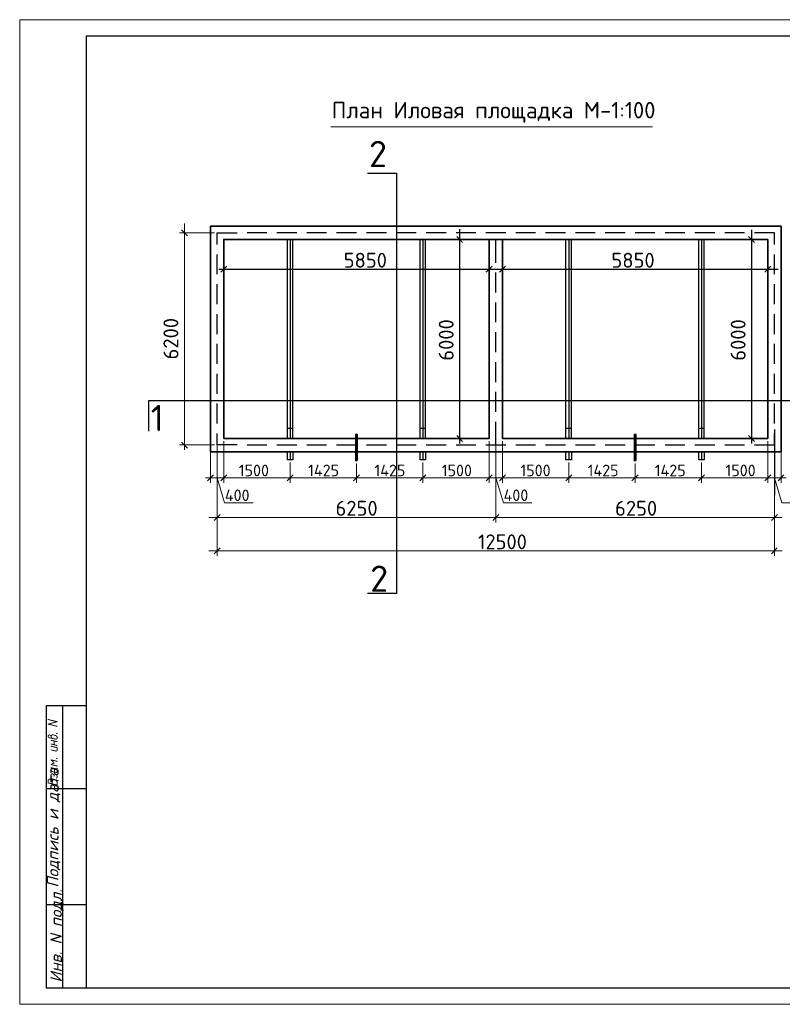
# Model space of a CAD drawing. Header units: millimetres. Extents: x -2765404 to 1548445, y -374876 to 1313256.
# Tile 70 of 77: x 15757 to 38747, y -63523 to -33826. Entities that reach past the tile are written whole.
import ezdxf

# ---------------------------------------------------------------- set-up
doc = ezdxf.new("R2010")
doc.units = ezdxf.units.MM
for name, color, linetype in [('PDF _PDF _0', 7, 'Continuous'), ('PDF _PDF _0_Ном._пера__174', 7, 'Continuous'), ('PDF _PDF _0_Ном._пера__5', 5, 'Continuous'), ('PDF _PDF _2D - Общий_Ном._пера__1_Ном._пера__1_Ном._пера__7_Ном._пера__1', 7, 'Continuous'), ('PDF _PDF _Геометрия', 7, 'Continuous'), ('PDF _PDF _размер', 7, 'Continuous'), ('PDF _Текст', 7, 'Continuous'), ('PDF _ЭМ', 7, 'Continuous')]:
    doc.layers.add(name, color=color, linetype=linetype)
doc.styles.add('PDF ISOCPEUR', font='isocpeur.ttf')
doc.styles.add('PDF ISOCPEUR Italic', font='isocpeui.ttf')

msp = doc.modelspace()

# ---------------------------------------------------------------- hatches: boundary and pattern name
at = {"layer": 'PDF _PDF _Геометрия', "transparency": 33554559}
for points in [[(22461, -40250), (22458, -40253), (22455, -40256), (22458, -40259), (22461, -40262), (22464, -40259), (22467, -40256), (22464, -40253)], [(23359, -40250), (23356, -40253), (23353, -40256), (23356, -40259), (23359, -40262), (23362, -40259), (23365, -40256), (23362, -40253)], [(24260, -40250), (24257, -40253), (24254, -40256), (24257, -40259), (24260, -40262), (24263, -40259), (24266, -40256), (24263, -40253)], [(25158, -40250), (25155, -40253), (25152, -40256), (25155, -40259), (25158, -40262), (25161, -40259), (25164, -40256), (25161, -40253)], [(26060, -40250), (26057, -40253), (26054, -40256), (26057, -40259), (26060, -40262), (26063, -40259), (26066, -40256), (26063, -40253)], [(26961, -40250), (26958, -40253), (26955, -40256), (26958, -40259), (26961, -40262), (26964, -40259), (26967, -40256), (26964, -40253)], [(27859, -40250), (27856, -40253), (27853, -40256), (27856, -40259), (27859, -40262), (27862, -40259), (27865, -40256), (27862, -40253)], [(28760, -40250), (28757, -40253), (28754, -40256), (28757, -40259), (28760, -40262), (28763, -40259), (28766, -40256), (28763, -40253)], [(29661, -40250), (29658, -40253), (29655, -40256), (29658, -40259), (29661, -40262), (29664, -40259), (29667, -40256), (29664, -40253)], [(30559, -40250), (30556, -40253), (30553, -40256), (30556, -40259), (30559, -40262), (30562, -40259), (30565, -40256), (30562, -40253)], [(31460, -40250), (31457, -40253), (31454, -40256), (31457, -40259), (31460, -40262), (31463, -40259), (31466, -40256), (31463, -40253)], [(32361, -40250), (32358, -40253), (32355, -40256), (32358, -40259), (32361, -40262), (32364, -40259), (32367, -40256), (32364, -40253)], [(33259, -40250), (33256, -40253), (33253, -40256), (33256, -40259), (33259, -40262), (33262, -40259), (33265, -40256), (33262, -40253)], [(34160, -40250), (34157, -40253), (34154, -40256), (34157, -40259), (34160, -40262), (34163, -40259), (34166, -40256), (34163, -40253)], [(35061, -40250), (35058, -40253), (35055, -40256), (35058, -40259), (35061, -40262), (35064, -40259), (35067, -40256), (35064, -40253)], [(35960, -40250), (35957, -40253), (35954, -40256), (35957, -40259), (35960, -40262), (35963, -40259), (35966, -40256), (35963, -40253)], [(36861, -40250), (36858, -40253), (36855, -40256), (36858, -40259), (36861, -40262), (36864, -40259), (36867, -40256), (36864, -40253)], [(37759, -40250), (37756, -40253), (37753, -40256), (37756, -40259), (37759, -40262), (37762, -40259), (37765, -40256), (37762, -40253)], [(21707, -40750), (21704, -40753), (21701, -40756), (21704, -40759), (21707, -40761), (21710, -40759), (21713, -40756), (21710, -40753)], [(38510, -40750), (38507, -40753), (38504, -40756), (38507, -40759), (38510, -40761), (38513, -40759), (38516, -40756), (38513, -40753)], [(30110, -41297), (30107, -41300), (30104, -41303), (30107, -41306), (30110, -41309), (30113, -41306), (30116, -41303), (30113, -41300)], [(21707, -41648), (21704, -41651), (21701, -41654), (21704, -41657), (21707, -41660), (21710, -41657), (21713, -41654), (21710, -41651)], [(38510, -41648), (38507, -41651), (38504, -41654), (38507, -41657), (38510, -41660), (38513, -41657), (38516, -41654), (38513, -41651)], [(30110, -42198), (30107, -42201), (30104, -42204), (30107, -42207), (30110, -42210), (30113, -42207), (30116, -42204), (30113, -42201)], [(21707, -42549), (21704, -42552), (21701, -42555), (21704, -42558), (21707, -42561), (21710, -42558), (21713, -42555), (21710, -42552)], [(38510, -42549), (38507, -42552), (38504, -42555), (38507, -42558), (38510, -42561), (38513, -42558), (38516, -42555), (38513, -42552)], [(30110, -43100), (30107, -43103), (30104, -43106), (30107, -43109), (30110, -43112), (30113, -43109), (30116, -43106), (30113, -43103)], [(21707, -43450), (21704, -43453), (21701, -43456), (21704, -43459), (21707, -43462), (21710, -43459), (21713, -43456), (21710, -43453)], [(38510, -43450), (38507, -43453), (38504, -43456), (38507, -43459), (38510, -43462), (38513, -43459), (38516, -43456), (38513, -43453)], [(30110, -43998), (30107, -44001), (30104, -44004), (30107, -44007), (30110, -44010), (30113, -44007), (30116, -44004), (30113, -44001)], [(21707, -44348), (21704, -44351), (21701, -44354), (21704, -44357), (21707, -44360), (21710, -44357), (21713, -44354), (21710, -44351)], [(38510, -44348), (38507, -44351), (38504, -44354), (38507, -44357), (38510, -44360), (38513, -44357), (38516, -44354), (38513, -44351)], [(30110, -44899), (30107, -44902), (30104, -44905), (30107, -44908), (30110, -44911), (30113, -44908), (30116, -44905), (30113, -44902)], [(21707, -45249), (21704, -45252), (21701, -45255), (21704, -45258), (21707, -45261), (21710, -45258), (21713, -45255), (21710, -45252)], [(38510, -45249), (38507, -45252), (38504, -45255), (38507, -45258), (38510, -45261), (38513, -45258), (38516, -45255), (38513, -45252)], [(30110, -45797), (30107, -45800), (30104, -45803), (30107, -45806), (30110, -45809), (30113, -45806), (30116, -45803), (30113, -45800)], [(21707, -46150), (21704, -46153), (21701, -46156), (21704, -46159), (21707, -46162), (21710, -46159), (21713, -46156), (21710, -46153)], [(38510, -46150), (38507, -46153), (38504, -46156), (38507, -46159), (38510, -46162), (38513, -46159), (38516, -46156), (38513, -46153)], [(22461, -46647), (22458, -46650), (22455, -46653), (22458, -46656), (22461, -46659), (22464, -46656), (22467, -46653), (22464, -46650)], [(23359, -46647), (23356, -46650), (23353, -46653), (23356, -46656), (23359, -46659), (23362, -46656), (23365, -46653), (23362, -46650)], [(24260, -46647), (24257, -46650), (24254, -46653), (24257, -46656), (24260, -46659), (24263, -46656), (24266, -46653), (24263, -46650)], [(25158, -46647), (25155, -46650), (25152, -46653), (25155, -46656), (25158, -46659), (25161, -46656), (25164, -46653), (25161, -46650)], [(26060, -46647), (26057, -46650), (26054, -46653), (26057, -46656), (26060, -46659), (26063, -46656), (26066, -46653), (26063, -46650)], [(26961, -46647), (26958, -46650), (26955, -46653), (26958, -46656), (26961, -46659), (26964, -46656), (26967, -46653), (26964, -46650)], [(27859, -46647), (27856, -46650), (27853, -46653), (27856, -46656), (27859, -46659), (27862, -46656), (27865, -46653), (27862, -46650)], [(28760, -46647), (28757, -46650), (28754, -46653), (28757, -46656), (28760, -46659), (28763, -46656), (28766, -46653), (28763, -46650)], [(29661, -46647), (29658, -46650), (29655, -46653), (29658, -46656), (29661, -46659), (29664, -46656), (29667, -46653), (29664, -46650)], [(30559, -46647), (30556, -46650), (30553, -46653), (30556, -46656), (30559, -46659), (30562, -46656), (30565, -46653), (30562, -46650)], [(31460, -46647), (31457, -46650), (31454, -46653), (31457, -46656), (31460, -46659), (31463, -46656), (31466, -46653), (31463, -46650)], [(32361, -46647), (32358, -46650), (32355, -46653), (32358, -46656), (32361, -46659), (32364, -46656), (32367, -46653), (32364, -46650)], [(33259, -46647), (33256, -46650), (33253, -46653), (33256, -46656), (33259, -46659), (33262, -46656), (33265, -46653), (33262, -46650)], [(34160, -46647), (34157, -46650), (34154, -46653), (34157, -46656), (34160, -46659), (34163, -46656), (34166, -46653), (34163, -46650)], [(35061, -46647), (35058, -46650), (35055, -46653), (35058, -46656), (35061, -46659), (35064, -46656), (35067, -46653), (35064, -46650)], [(35960, -46647), (35957, -46650), (35954, -46653), (35957, -46656), (35960, -46659), (35963, -46656), (35966, -46653), (35963, -46650)], [(36861, -46647), (36858, -46650), (36855, -46653), (36858, -46656), (36861, -46659), (36864, -46656), (36867, -46653), (36864, -46650)], [(37759, -46647), (37756, -46650), (37753, -46653), (37756, -46656), (37759, -46659), (37762, -46656), (37765, -46653), (37762, -46650)]]:
    msp.add_hatch(color=1, dxfattribs=at).paths.add_polyline_path(points)
at = {"layer": 'PDF _ЭМ', "transparency": 33554559}
for points in [[(16610, -55059), (16831, -55000), (16610, -54946), (16607, -54943), (16604, -54943), (16601, -54940), (16601, -54934), (16601, -54934), (16601, -54928), (16601, -54925), (16604, -54922), (16607, -54922), (16610, -54919), (16616, -54919), (16619, -54919), (16619, -54919), (16888, -54985), (16894, -54988), (16897, -54988), (16897, -54991), (16900, -54997), (16900, -54997), (16900, -55003), (16897, -55006), (16894, -55009), (16891, -55009), (16888, -55012), (16670, -55071), (16888, -55125), (16894, -55125), (16897, -55128), (16897, -55131), (16900, -55134), (16900, -55137), (16900, -55140), (16897, -55146), (16894, -55146), (16891, -55149), (16888, -55152), (16885, -55152), (16879, -55149), (16879, -55149), (16610, -55086), (16607, -55083), (16604, -55080), (16601, -55077), (16601, -55074), (16601, -55071), (16601, -55068), (16601, -55065), (16604, -55062), (16607, -55059), (16610, -55059)], [(16879, -55368), (16867, -55362), (16861, -55362), (16858, -55359), (16855, -55356), (16855, -55353), (16855, -55350), (16855, -55347), (16855, -55341), (16858, -55341), (16861, -55338), (16864, -55338), (16870, -55335), (16873, -55338), (16873, -55338), (16888, -55341), (16894, -55341), (16897, -55344), (16897, -55347), (16900, -55350), (16900, -55353), (16900, -55359), (16897, -55362), (16897, -55365), (16894, -55365), (16888, -55368), (16885, -55368), (16879, -55368), (16879, -55368)], [(16810, -55601), (16810, -55685), (16888, -55703), (16894, -55703), (16897, -55706), (16897, -55709), (16900, -55712), (16900, -55715), (16900, -55721), (16897, -55724), (16894, -55724), (16891, -55727), (16888, -55730), (16885, -55730), (16879, -55730), (16879, -55730), (16700, -55685), (16697, -55685), (16694, -55682), (16691, -55679), (16691, -55676), (16691, -55673), (16691, -55667), (16694, -55664), (16694, -55664), (16697, -55661), (16703, -55658), (16706, -55658), (16709, -55658), (16709, -55658), (16780, -55676), (16780, -55592), (16700, -55574), (16697, -55571), (16694, -55568), (16691, -55565), (16691, -55562), (16691, -55559), (16691, -55556), (16691, -55553), (16694, -55550), (16697, -55547), (16700, -55547), (16706, -55547), (16709, -55547), (16709, -55547), (16888, -55589), (16894, -55592), (16897, -55595), (16897, -55598), (16900, -55601), (16900, -55604), (16900, -55607), (16897, -55610), (16894, -55613), (16891, -55616), (16888, -55616), (16885, -55616), (16879, -55616), (16879, -55616)], [(16700, -55751), (16697, -55751), (16694, -55748), (16691, -55745), (16691, -55742), (16691, -55739), (16691, -55733), (16691, -55730), (16694, -55727), (16697, -55727), (16700, -55724), (16706, -55724), (16709, -55724), (16709, -55724), (16885, -55769), (16888, -55769), (16894, -55772), (16894, -55775), (16897, -55778), (16900, -55781), (16900, -55784), (16900, -55787), (16900, -55856), (16900, -55859), (16900, -55865), (16897, -55868), (16897, -55871), (16894, -55874), (16891, -55877), (16891, -55883), (16885, -55886), (16885, -55886), (16882, -55889), (16879, -55892), (16876, -55892), (16870, -55895), (16867, -55895), (16861, -55898), (16858, -55898), (16852, -55898), (16852, -55898), (16846, -55898), (16843, -55898), (16840, -55898), (16700, -55862), (16697, -55862), (16694, -55859), (16691, -55856), (16691, -55853), (16691, -55850), (16691, -55847), (16691, -55844), (16694, -55841), (16697, -55838), (16700, -55838), (16706, -55838), (16709, -55838), (16709, -55838), (16840, -55868), (16843, -55871), (16849, -55871), (16849, -55871), (16855, -55871), (16858, -55868), (16861, -55868), (16864, -55865), (16867, -55862), (16867, -55859), (16870, -55856), (16870, -55850), (16870, -55847), (16870, -55793)], [(16879, -56122), (16867, -56119), (16861, -56116), (16858, -56116), (16855, -56113), (16855, -56107), (16855, -56107), (16855, -56101), (16855, -56098), (16858, -56095), (16861, -56095), (16864, -56092), (16870, -56092), (16873, -56092), (16873, -56092), (16888, -56095), (16894, -56098), (16897, -56101), (16897, -56104), (16900, -56107), (16900, -56110), (16900, -56113), (16897, -56116), (16897, -56119), (16894, -56122), (16888, -56122), (16885, -56122), (16879, -56122), (16879, -56122)], [(16751, -56176), (16804, -56233), (16807, -56236), (16810, -56239), (16810, -56242), (16810, -56245), (16807, -56251), (16804, -56251), (16801, -56254), (16742, -56287), (16888, -56320), (16894, -56323), (16897, -56326), (16897, -56329), (16900, -56332), (16900, -56335), (16900, -56338), (16897, -56341), (16894, -56344), (16891, -56347), (16888, -56347), (16885, -56347), (16879, -56347), (16879, -56347), (16700, -56305), (16697, -56302), (16694, -56299), (16691, -56296), (16691, -56293), (16691, -56290), (16691, -56287), (16691, -56284), (16694, -56281), (16697, -56278), (16771, -56239), (16694, -56161), (16691, -56155), (16691, -56152), (16691, -56152), (16691, -56146), (16691, -56143), (16694, -56140), (16697, -56140), (16700, -56137), (16706, -56137), (16709, -56137), (16709, -56137), (16888, -56182), (16894, -56182), (16897, -56185), (16897, -56188), (16900, -56191), (16900, -56194), (16900, -56197), (16897, -56200), (16894, -56203), (16891, -56206), (16888, -56209), (16885, -56209), (16879, -56206), (16879, -56206)], [(16882, -56706), (16879, -56709), (16876, -56712), (16870, -56712), (16870, -56712), (16864, -56712), (16861, -56712), (16858, -56709), (16855, -56706), (16855, -56703), (16855, -56700), (16855, -56697), (16858, -56694), (16858, -56688), (16861, -56685), (16864, -56679), (16864, -56676), (16867, -56673), (16867, -56667), (16870, -56664), (16870, -56661), (16870, -56658), (16870, -56658), (16870, -56643), (16870, -56640), (16870, -56637), (16867, -56631), (16867, -56628), (16864, -56625), (16864, -56622), (16861, -56619), (16858, -56616), (16855, -56613), (16849, -56613), (16846, -56610), (16843, -56610), (16840, -56607), (16834, -56607), (16831, -56607), (16828, -56607), (16825, -56607), (16822, -56607), (16816, -56610), (16816, -56613), (16813, -56616), (16810, -56619), (16810, -56622), (16810, -56625), (16810, -56628), (16810, -56640), (16810, -56643), (16807, -56649), (16804, -56649), (16801, -56652), (16798, -56652), (16795, -56655), (16789, -56652), (16786, -56652), (16783, -56649), (16780, -56646), (16780, -56643), (16780, -56640), (16780, -56622), (16780, -56619), (16780, -56613), (16777, -56610), (16777, -56607), (16774, -56604), (16771, -56601), (16771, -56598), (16768, -56595), (16766, -56592), (16760, -56592), (16757, -56589), (16751, -56586), (16751, -56586), (16745, -56586), (16742, -56586), (16739, -56586), (16736, -56586), (16733, -56586), (16727, -56589), (16727, -56589), (16724, -56592), (16721, -56595), (16721, -56601), (16721, -56604), (16721, -56607), (16721, -56622), (16721, -56625), (16721, -56628), (16721, -56631), (16724, -56637), (16724, -56640), (16727, -56646), (16727, -56646), (16730, -56652), (16733, -56658), (16733, -56661), (16736, -56664), (16736, -56664), (16733, -56667), (16733, -56670), (16730, -56673), (16727, -56676), (16721, -56676), (16721, -56676), (16715, -56676), (16712, -56676), (16709, -56673), (16706, -56670), (16703, -56667), (16703, -56661), (16700, -56658), (16697, -56655), (16697, -56652), (16694, -56646), (16694, -56643), (16694, -56640), (16691, -56634), (16691, -56631), (16691, -56628), (16691, -56622), (16691, -56619), (16691, -56613), (16691, -56613), (16691, -56601), (16691, -56595), (16691, -56592), (16691, -56589), (16694, -56583), (16694, -56580), (16697, -56577), (16700, -56574), (16703, -56571), (16703, -56571), (16706, -56568), (16712, -56565), (16715, -56562), (16718, -56562), (16724, -56559), (16727, -56559), (16733, -56559), (16736, -56556), (16739, -56556), (16742, -56559), (16748, -56559), (16751, -56559), (16754, -56559), (16760, -56562), (16766, -56565), (16768, -56565), (16771, -56568), (16777, -56571), (16780, -56571), (16783, -56574), (16786, -56577), (16789, -56580), (16792, -56583), (16792, -56586), (16795, -56589), (16795, -56592), (16798, -56589), (16801, -56586), (16804, -56583), (16810, -56583), (16813, -56580), (16816, -56580), (16822, -56580), (16825, -56580), (16831, -56580), (16834, -56580), (16840, -56580), (16846, -56583), (16849, -56583), (16855, -56586), (16858, -56586), (16864, -56589), (16867, -56589), (16870, -56592), (16873, -56595), (16876, -56598), (16879, -56598), (16882, -56601), (16885, -56604), (16888, -56607), (16891, -56610), (16891, -56613), (16894, -56616), (16894, -56622), (16897, -56625), (16897, -56628), (16897, -56634), (16900, -56637), (16900, -56643), (16900, -56646), (16900, -56652), (16900, -56652), (16900, -56664), (16900, -56667), (16900, -56673), (16897, -56676), (16897, -56679), (16897, -56682), (16894, -56685), (16894, -56691), (16891, -56694), (16888, -56697), (16885, -56703), (16882, -56706), (16882, -56706)]]:
    msp.add_hatch(color=256, dxfattribs=at).paths.add_polyline_path(points)
h = msp.add_hatch(color=256, dxfattribs=at)
h.paths.add_polyline_path([(16700, -55479), (16700, -55476), (16697, -55470), (16694, -55467), (16694, -55464), (16691, -55458), (16691, -55455), (16691, -55452), (16691, -55449), (16691, -55443), (16691, -55443), (16691, -55440), (16688, -55437), (16688, -55434), (16685, -55431), (16682, -55428), (16676, -55425), (16676, -55422), (16670, -55419), (16667, -55419), (16664, -55416), (16658, -55413), (16655, -55413), (16652, -55413), (16649, -55413), (16646, -55413), (16640, -55413), (16637, -55416), (16634, -55416), (16634, -55419), (16631, -55422), (16631, -55428), (16631, -55431), (16631, -55434), (16631, -55440), (16631, -55443), (16631, -55446), (16634, -55449), (16634, -55455), (16637, -55458), (16640, -55458), (16643, -55461), (16646, -55464), (16649, -55467), (16652, -55467), (16658, -55470), (16661, -55470)], flags=0)
h.paths.add_polyline_path([(16661, -55497), (16655, -55497), (16649, -55494), (16646, -55494), (16640, -55491), (16637, -55491), (16634, -55488), (16628, -55485), (16625, -55485), (16622, -55482), (16619, -55479), (16616, -55476), (16613, -55473), (16613, -55470), (16610, -55467), (16607, -55464), (16607, -55461), (16604, -55458), (16604, -55455), (16601, -55449), (16601, -55446), (16601, -55440), (16601, -55437), (16601, -55431), (16601, -55428), (16601, -55428), (16601, -55422), (16601, -55419), (16601, -55416), (16604, -55410), (16604, -55407), (16607, -55404), (16610, -55401), (16613, -55398), (16613, -55398), (16616, -55395), (16622, -55392), (16625, -55389), (16628, -55389), (16634, -55386), (16637, -55386), (16640, -55386), (16646, -55383), (16649, -55383), (16652, -55383), (16658, -55386), (16661, -55386), (16664, -55386), (16670, -55389), (16673, -55389), (16676, -55392), (16682, -55392), (16685, -55395), (16688, -55398), (16691, -55401), (16694, -55404), (16697, -55407), (16697, -55410), (16700, -55407), (16700, -55404), (16703, -55398), (16706, -55395), (16709, -55395), (16712, -55392), (16715, -55389), (16721, -55386), (16724, -55386), (16727, -55383), (16733, -55383), (16736, -55383), (16742, -55383), (16745, -55380), (16748, -55380), (16754, -55383), (16757, -55383), (16763, -55383), (16766, -55383), (16825, -55398), (16831, -55398), (16834, -55401), (16840, -55401), (16843, -55404), (16849, -55404), (16852, -55407), (16858, -55410), (16861, -55410), (16864, -55413), (16867, -55416), (16870, -55419), (16873, -55419), (16876, -55422), (16879, -55425), (16882, -55428), (16882, -55428), (16885, -55431), (16888, -55434), (16888, -55437), (16891, -55440), (16891, -55443), (16894, -55449), (16894, -55452), (16897, -55455), (16897, -55458), (16897, -55464), (16897, -55467), (16900, -55473), (16900, -55476), (16900, -55482), (16900, -55485), (16900, -55491), (16900, -55494), (16897, -55497), (16897, -55503), (16897, -55506), (16894, -55509), (16891, -55512), (16888, -55515), (16888, -55521), (16885, -55524), (16882, -55524), (16879, -55527), (16876, -55529), (16873, -55532), (16867, -55532), (16864, -55535), (16861, -55535), (16855, -55538), (16852, -55538), (16846, -55538), (16843, -55538), (16840, -55538), (16837, -55538), (16831, -55538), (16828, -55538), (16825, -55538)], flags=0)
h.paths.add_polyline_path([(16825, -55425), (16766, -55410), (16760, -55410), (16757, -55410), (16751, -55410), (16748, -55410), (16745, -55410), (16739, -55410), (16736, -55410), (16733, -55413), (16730, -55413), (16727, -55416), (16727, -55419), (16724, -55422), (16724, -55425), (16721, -55431), (16721, -55434), (16721, -55440), (16721, -55443), (16721, -55446), (16721, -55452), (16721, -55455), (16721, -55458), (16724, -55461), (16724, -55467), (16727, -55470), (16727, -55473), (16730, -55476), (16733, -55479), (16736, -55482), (16739, -55482), (16742, -55485), (16745, -55488), (16748, -55488), (16754, -55491), (16757, -55494), (16763, -55494), (16766, -55494), (16825, -55509), (16828, -55512), (16834, -55512), (16837, -55512), (16840, -55512), (16846, -55512), (16849, -55512), (16852, -55509), (16855, -55509), (16858, -55506), (16861, -55506), (16864, -55503), (16867, -55500), (16867, -55494), (16867, -55491), (16870, -55488), (16870, -55482), (16870, -55479), (16870, -55473), (16870, -55470), (16867, -55467), (16867, -55461), (16867, -55458), (16864, -55455), (16864, -55452), (16861, -55449), (16858, -55446), (16858, -55443), (16855, -55440), (16852, -55437), (16849, -55434), (16846, -55434), (16840, -55431), (16837, -55431), (16834, -55428), (16828, -55428), (16825, -55425)], flags=0)
h = msp.add_hatch(color=256, dxfattribs=at)
h.paths.add_polyline_path([(16870, -56493), (16870, -56467), (16870, -56464), (16867, -56458), (16867, -56455), (16864, -56452), (16864, -56449), (16861, -56446), (16858, -56440), (16855, -56437), (16849, -56437), (16846, -56434), (16843, -56431), (16840, -56431), (16721, -56401), (16721, -56458), (16721, -56464), (16721, -56467), (16721, -56470), (16724, -56472), (16724, -56475), (16727, -56478), (16730, -56481), (16733, -56484), (16736, -56487), (16739, -56490), (16742, -56490), (16748, -56493), (16751, -56493), (16840, -56514), (16843, -56514), (16849, -56517), (16849, -56517), (16855, -56514), (16858, -56514), (16861, -56514), (16864, -56511), (16867, -56508), (16867, -56505), (16870, -56502), (16870, -56496), (16870, -56493)], flags=0)
h.paths.add_polyline_path([(16900, -56502), (16900, -56505), (16900, -56508), (16897, -56514), (16897, -56517), (16894, -56520), (16891, -56523), (16891, -56526), (16888, -56529), (16885, -56532), (16882, -56535), (16879, -56535), (16876, -56538), (16870, -56541), (16867, -56541), (16864, -56544), (16858, -56544), (16855, -56544), (16852, -56544), (16846, -56544), (16843, -56544), (16840, -56541), (16751, -56520), (16745, -56520), (16739, -56517), (16736, -56517), (16730, -56514), (16727, -56514), (16724, -56511), (16718, -56508), (16715, -56505), (16712, -56505), (16709, -56502), (16706, -56499), (16703, -56496), (16703, -56496), (16703, -56493), (16700, -56490), (16697, -56487), (16697, -56484), (16694, -56481), (16694, -56475), (16691, -56472), (16691, -56470), (16691, -56464), (16691, -56461), (16691, -56455), (16691, -56452), (16691, -56380), (16691, -56377), (16694, -56374), (16694, -56371), (16697, -56371), (16703, -56371), (16706, -56371), (16855, -56407), (16858, -56407), (16858, -56407), (16864, -56407), (16867, -56404), (16867, -56404), (16870, -56398), (16870, -56398), (16870, -56392), (16870, -56389), (16873, -56386), (16876, -56386), (16882, -56386), (16885, -56386), (16888, -56389), (16894, -56389), (16894, -56392), (16897, -56395), (16900, -56398), (16900, -56401), (16900, -56404), (16900, -56410), (16900, -56413), (16897, -56416), (16897, -56422), (16894, -56425), (16891, -56428), (16888, -56428), (16885, -56431), (16882, -56431), (16885, -56434), (16888, -56437), (16891, -56440), (16891, -56443), (16894, -56446), (16897, -56449), (16897, -56452), (16897, -56458), (16900, -56461), (16900, -56467), (16900, -56470), (16900, -56472)], flags=0)
h = msp.add_hatch(color=256, dxfattribs=at)
h.paths.add_polyline_path([(16736, -56763), (16739, -56757), (16742, -56754), (16745, -56751), (16748, -56751), (16751, -56748), (16754, -56745), (16757, -56742), (16763, -56742), (16766, -56739), (16768, -56739), (16774, -56736), (16777, -56736), (16783, -56736), (16786, -56736), (16792, -56736), (16795, -56736), (16801, -56736), (16804, -56736), (16810, -56736), (16810, -56736), (16813, -56739), (16819, -56739), (16825, -56742), (16828, -56742), (16834, -56745), (16837, -56748), (16840, -56748), (16846, -56751), (16849, -56754), (16852, -56754), (16855, -56757), (16858, -56760), (16864, -56763), (16867, -56766), (16870, -56766), (16873, -56769), (16873, -56772), (16876, -56775), (16879, -56778), (16882, -56781), (16885, -56787), (16885, -56790), (16888, -56793), (16888, -56793), (16891, -56799), (16891, -56802), (16894, -56805), (16894, -56808), (16897, -56814), (16897, -56817), (16897, -56820), (16897, -56826), (16900, -56829), (16900, -56835), (16900, -56838), (16900, -56844), (16900, -56844), (16900, -56913), (16900, -56916), (16897, -56922), (16894, -56922), (16891, -56925), (16888, -56925), (16885, -56925), (16885, -56925), (16616, -56859), (16610, -56856), (16607, -56856), (16604, -56853), (16601, -56850), (16601, -56847), (16601, -56841), (16601, -56841), (16601, -56769), (16601, -56766), (16601, -56763), (16601, -56757), (16601, -56754), (16604, -56751), (16604, -56748), (16607, -56745), (16610, -56742), (16613, -56739), (16616, -56736), (16619, -56733), (16622, -56730), (16625, -56727), (16628, -56724), (16631, -56724), (16637, -56721), (16640, -56721), (16643, -56718), (16649, -56718), (16652, -56718), (16658, -56718), (16661, -56718), (16664, -56718), (16670, -56718), (16673, -56718), (16676, -56718), (16679, -56721), (16685, -56721), (16691, -56724), (16694, -56724), (16700, -56727), (16703, -56730), (16706, -56730), (16712, -56733), (16715, -56736), (16718, -56739), (16721, -56739), (16724, -56742), (16727, -56745), (16727, -56748), (16730, -56751), (16733, -56754), (16733, -56757), (16736, -56763)], flags=0)
h.paths.add_polyline_path([(16631, -56835), (16721, -56856), (16721, -56799), (16721, -56796), (16721, -56793), (16718, -56787), (16718, -56784), (16715, -56781), (16715, -56778), (16712, -56772), (16709, -56769), (16706, -56766), (16703, -56763), (16700, -56760), (16697, -56757), (16697, -56757), (16694, -56754), (16688, -56751), (16685, -56751), (16682, -56748), (16676, -56748), (16673, -56745), (16670, -56745), (16664, -56745), (16661, -56745), (16658, -56745), (16652, -56745), (16649, -56748), (16646, -56748), (16643, -56751), (16640, -56751), (16637, -56754), (16634, -56757), (16634, -56760), (16631, -56763), (16631, -56766), (16631, -56772), (16631, -56775), (16631, -56778)], flags=0)
h.paths.add_polyline_path([(16751, -56862), (16870, -56892), (16870, -56835), (16870, -56832), (16870, -56829), (16867, -56823), (16867, -56820), (16867, -56817), (16864, -56814), (16864, -56808), (16861, -56805), (16861, -56802), (16858, -56799), (16855, -56796), (16852, -56793), (16849, -56790), (16846, -56787), (16843, -56781), (16840, -56781), (16837, -56778), (16834, -56775), (16831, -56775), (16828, -56772), (16822, -56769), (16819, -56769), (16813, -56766), (16810, -56766), (16807, -56766), (16801, -56763), (16798, -56763), (16792, -56763), (16792, -56763), (16786, -56763), (16783, -56763), (16777, -56763), (16774, -56766), (16771, -56766), (16768, -56769), (16766, -56769), (16763, -56772), (16760, -56775), (16757, -56778), (16757, -56781), (16754, -56784), (16754, -56787), (16751, -56790), (16751, -56796), (16751, -56799), (16751, -56805), (16751, -56808)], flags=0)

# ---------------------------------------------------------------- linework, layer by layer
at = {"layer": 'PDF _PDF _0', "color": 5, "lineweight": 18}
msp.add_lwpolyline([(25132, -37058), (34837, -37058)], dxfattribs=at)
at = {"layer": 'PDF _PDF _0', "color": 1, "lineweight": 25}
for points in [[(26245, -38453), (27113, -38453), (27113, -51137), (26245, -51137)], [(19653, -46234), (19653, -45312), (40980, -45312), (40980, -46234)]]:
    msp.add_lwpolyline(points, dxfattribs=at)
at = {"layer": 'PDF _PDF _0', "lineweight": 35}
for points in [[(21509, -40055), (21509, -46857), (38711, -46857), (38711, -40055)], [(30308, -46455), (30308, -40453), (38310, -40453), (38310, -46455)]]:
    msp.add_lwpolyline(points, close=True, dxfattribs=at)
at = {"layer": 'PDF _PDF _0', "lineweight": 18}
for points in [[(20815, -40345), (20632, -40166)], [(20632, -46566), (20815, -46746)], [(21803, -48746), (21620, -48928)], [(30020, -48928), (30200, -48746), (30020, -48928)], [(38417, -48928), (38600, -48746), (38417, -48928)], [(21803, -49757), (21620, -49937)], [(38420, -49937), (38597, -49757)]]:
    msp.add_lwpolyline(points, dxfattribs=at)
at = {"layer": 'PDF _PDF _0', "lineweight": 25}
for points in [[(29107, -40543), (28930, -40366)], [(37911, -40543), (37729, -40366)], [(22000, -41264), (21821, -41444)], [(29820, -41444), (29999, -41264)], [(30400, -41264), (30218, -41444)], [(38220, -41444), (38399, -41264)], [(38510, -46186), (38510, -48168)], [(28930, -46366), (29107, -46545)], [(37729, -46366), (37911, -46545)]]:
    msp.add_lwpolyline(points, dxfattribs=at)
at = {"layer": 'PDF _PDF _0', "lineweight": 35}
for points in [[(31912, -40453), (21910, -40453), (21910, -46455), (29912, -46455), (29912, -40453)], [(30308, -46455), (31912, -46455)]]:
    msp.add_lwpolyline(points, dxfattribs=at)
at = {"layer": 'PDF _PDF _0', "color": 5, "lineweight": 0}
for points in [[(21599, -47557), (21419, -47734)], [(22000, -47557), (21821, -47734), (22000, -47557)], [(23817, -47734), (24000, -47557), (23817, -47734)], [(25820, -47734), (25997, -47557), (25820, -47734)], [(27820, -47734), (27999, -47557), (27820, -47734)], [(29820, -47734), (29999, -47557), (29820, -47734)], [(30400, -47557), (30218, -47734), (30400, -47557)], [(32221, -47734), (32397, -47557), (32221, -47734)], [(34214, -47734), (34397, -47557), (34214, -47734)], [(36220, -47734), (36403, -47557), (36220, -47734)], [(38220, -47734), (38399, -47557), (38220, -47734)], [(38798, -47557), (38621, -47734), (38798, -47557)]]:
    msp.add_lwpolyline(points, dxfattribs=at)
at = {"layer": 'PDF _PDF _0_Ном._пера__174', "lineweight": 25}
for points in [[(29020, -40139), (29020, -46605)], [(37819, -40166), (37819, -46605)], [(28978, -40453), (28871, -40453)], [(37777, -40453), (37669, -40453)], [(29912, -41070), (29912, -41504)], [(30308, -41070), (30308, -41504)], [(38310, -41070), (38310, -41504)], [(21761, -41354), (30451, -41354)], [(30158, -41354), (38618, -41354)], [(28978, -46455), (28871, -46455)], [(37777, -46455), (37669, -46455)]]:
    msp.add_lwpolyline(points, dxfattribs=at)
at = {"layer": 'PDF _PDF _0_Ном._пера__5', "lineweight": 0}
for points in [[(21509, -46536), (21509, -47797)], [(21910, -47797), (21910, -46536), (21910, -47797)], [(29912, -47797), (29912, -46536), (29912, -47797)], [(30308, -47797), (30308, -46536), (30308, -47797)], [(38310, -47797), (38310, -46536), (38310, -47797)], [(38711, -47797), (38711, -46536), (38711, -47797)], [(23907, -47797), (23907, -47183), (23907, -47797)], [(25907, -47797), (25907, -47213), (25907, -47797)], [(27910, -47797), (27910, -47183), (27910, -47797)], [(32307, -47797), (32307, -47183), (32307, -47797)], [(34310, -47797), (34310, -47213), (34310, -47797)], [(36310, -47797), (36310, -47183), (36310, -47797)], [(22060, -47647), (21360, -47647)], [(21707, -47647), (21934, -48395), (22796, -48395)], [(21761, -47647), (24563, -47647)], [(24257, -47647), (27059, -47647)], [(24760, -47647), (27559, -47647)], [(27260, -47647), (30062, -47647)], [(29757, -47647), (30457, -47647)], [(30110, -47647), (30338, -48395), (31194, -48395)], [(30158, -47647), (32960, -47647)], [(32661, -47647), (38510, -47647), (38735, -48395), (39597, -48395)], [(38160, -47647), (38860, -47647)]]:
    msp.add_lwpolyline(points, dxfattribs=at)
at = {"layer": 'PDF _PDF _2D - Общий_Ном._пера__1_Ном._пера__1_Ном._пера__7_Ном._пера__1', "lineweight": 18}
for points in [[(20722, -46803), (20722, -39971)], [(21632, -40256), (20572, -40256)], [(21707, -46446), (21707, -49997)], [(21707, -46536), (21707, -48988)], [(30110, -48988), (30110, -46536), (30110, -48988)], [(38510, -46446), (38510, -49997)], [(38510, -48988), (38510, -46536), (38510, -48988)], [(38510, -46536), (38510, -48988)], [(21632, -46653), (20572, -46653)], [(21461, -48838), (32164, -48838)], [(29865, -48838), (38741, -48838)], [(21461, -49847), (38741, -49847)]]:
    msp.add_lwpolyline(points, dxfattribs=at)
at = {"layer": 'PDF _PDF _Геометрия', "color": 1, "lineweight": 25}
for points in [[(21707, -40606), (21707, -40256), (22309, -40256)], [(23210, -40256), (22611, -40256)], [(24111, -40256), (23509, -40256)], [(25009, -40256), (24410, -40256)], [(25910, -40256), (25311, -40256)], [(26811, -40256), (26209, -40256)], [(27709, -40256), (27110, -40256)], [(28610, -40256), (28008, -40256)], [(29511, -40256), (28910, -40256)], [(30409, -40256), (29811, -40256)], [(31310, -40256), (30709, -40256)], [(32209, -40256), (31610, -40256)], [(33110, -40256), (32511, -40256)], [(34011, -40256), (33409, -40256)], [(34909, -40256), (34310, -40256)], [(35810, -40256), (35211, -40256)], [(36711, -40256), (36109, -40256)], [(37609, -40256), (37010, -40256)], [(38510, -40606), (38510, -40256), (37911, -40256)], [(30110, -41154), (30110, -40453)], [(21707, -41504), (21707, -40905)], [(38510, -41504), (38510, -40905)], [(30110, -42055), (30110, -41453)], [(21707, -42405), (21707, -41806)], [(38510, -42405), (38510, -41806)], [(30110, -42953), (30110, -42354)], [(21707, -43306), (21707, -42704)], [(38510, -43306), (38510, -42704)], [(30110, -43854), (30110, -43255)], [(21707, -44204), (21707, -43605)], [(38510, -44204), (38510, -43605)], [(30110, -44755), (30110, -44153)], [(21707, -45105), (21707, -44504)], [(38510, -45105), (38510, -44504)], [(30110, -45653), (30110, -45054)], [(21707, -46006), (21707, -45405)], [(38510, -46006), (38510, -45405)], [(30110, -46653), (30110, -45955)], [(22309, -46653), (21707, -46653), (21707, -46306)], [(37911, -46653), (38510, -46653), (38510, -46306)], [(22611, -46653), (23210, -46653)], [(23509, -46653), (24111, -46653)], [(24410, -46653), (25009, -46653)], [(25311, -46653), (25910, -46653)], [(26209, -46653), (26811, -46653)], [(27110, -46653), (27709, -46653)], [(28008, -46653), (28610, -46653)], [(28910, -46653), (29511, -46653)], [(29811, -46653), (30409, -46653)], [(30709, -46653), (31310, -46653)], [(31610, -46653), (32209, -46653)], [(32511, -46653), (33110, -46653)], [(33409, -46653), (34011, -46653)], [(34310, -46653), (34909, -46653)], [(35211, -46653), (35810, -46653)], [(36109, -46653), (36711, -46653)], [(37010, -46653), (37609, -46653)]]:
    msp.add_lwpolyline(points, dxfattribs=at)
at = {"layer": 'PDF _PDF _размер', "color": 5, "lineweight": 30}
for points in [[(23832, -46455), (23832, -40453)], [(23907, -40453), (23907, -46455)], [(23988, -46455), (23988, -40453)], [(27829, -46455), (27829, -40453)], [(27910, -40453), (27910, -46455)], [(27990, -46455), (27990, -40453)], [(32226, -46455), (32226, -40453)], [(32307, -40453), (32307, -46455)], [(32388, -46455), (32388, -40453)], [(36232, -46455), (36232, -40453)], [(36310, -40453), (36310, -46455)], [(36391, -46455), (36391, -40453)], [(23988, -46153), (23832, -46153)], [(27990, -46153), (27829, -46153)], [(32388, -46153), (32226, -46153)], [(36391, -46153), (36232, -46153)], [(25907, -46339), (25907, -47135)], [(34310, -46339), (34310, -47135)], [(23988, -46857), (23988, -47102), (23832, -47102), (23832, -46857)], [(23907, -46857), (23907, -47102)], [(27990, -46857), (27990, -47102), (27829, -47102), (27829, -46857)], [(27910, -46857), (27910, -47102)], [(32388, -46857), (32388, -47102), (32226, -47102), (32226, -46857)], [(32307, -46857), (32307, -47102)], [(36391, -46857), (36391, -47102), (36232, -47102), (36232, -46857)], [(36310, -46857), (36310, -47102)]]:
    msp.add_lwpolyline(points, dxfattribs=at)
for points in [[(25940, -46339), (25877, -46339), (25877, -47102), (25940, -47102)], [(34340, -46339), (34277, -46339), (34277, -47102), (34340, -47102)]]:
    msp.add_lwpolyline(points, close=True, dxfattribs=at)
for centre in [(25905, -47101), (34306, -47101)]:
    msp.add_arc(centre, 31.4, 180.0011, 359.9989, dxfattribs=at)
at = {"layer": 'PDF _ЭМ', "lineweight": 20}
msp.add_lwpolyline([(15757, -63523), (57755, -63523), (57755, -33826), (15757, -33826)], close=True, dxfattribs=at)
msp.add_lwpolyline([(57755, -33826), (57755, -63523), (15757, -63523), (15757, -33826)], dxfattribs=at)
at = {"layer": 'PDF _ЭМ', "lineweight": 30}
for points in [[(17756, -54524), (16556, -54524), (16556, -63023), (17756, -63023), (57255, -63023), (57255, -34325), (17756, -34325), (17756, -63023)], [(17056, -63023), (17056, -54524)], [(17756, -57023), (16556, -57023)], [(17756, -60523), (16556, -60523)]]:
    msp.add_lwpolyline(points, dxfattribs=at)

# ---------------------------------------------------------------- texts
at = {"layer": 'PDF _Текст', "color": 5, "attachment_point": 7, "style": 'PDF ISOCPEUR'}
for s, insert, char_height, width in [('План Иловая площадка М-1:100', (25164, -36935), 494.75, 9652.63), ('400', (21943, -48344), 350, 738.5), ('400', (30346, -48344), 350, 738.5)]:
    msp.add_mtext(s, dxfattribs=dict(at, insert=insert, char_height=char_height, width=width))
at = {"layer": 'PDF _Текст', "color": 1, "char_height": 792, "width": 482.88, "attachment_point": 7, "style": 'PDF ISOCPEUR'}
for insert in [(26287, -38271), (26323, -51081)]:
    msp.add_mtext('2', dxfattribs=dict(at, insert=insert))
at = {"layer": 'PDF _Текст', "char_height": 450, "attachment_point": 7, "style": 'PDF ISOCPEUR'}
for s, insert, width in [('5850', (25524, -41306), 1219.51), ('5850', (33595, -41306), 1219.51), ('6250', (25278, -48787), 1219.51), ('6250', (33705, -48787), 1219.51), ('12500', (29571, -49799), 1444.51)]:
    msp.add_mtext(s, dxfattribs=dict(at, insert=insert, width=width))
at = {"layer": 'PDF _Текст', "char_height": 450, "width": 1219.51, "attachment_point": 7, "rotation": 90, "style": 'PDF ISOCPEUR'}
for s, insert in [('6200', (20540, -44072)), ('6000', (28839, -44111)), ('6000', (37640, -44111))]:
    msp.add_mtext(s, dxfattribs=dict(at, insert=insert))
at = {"layer": 'PDF _Текст', "color": 1, "insert": (19707, -46234), "char_height": 792, "attachment_point": 7, "style": 'PDF ISOCPEUR'}
msp.add_mtext('1', dxfattribs=at)
at = {"layer": 'PDF _Текст', "color": 5, "char_height": 350, "attachment_point": 7, "style": 'PDF ISOCPEUR'}
for s, insert in [('1500', (22362, -47596)), ('1425', (24452, -47596)), ('1425', (26452, -47596)), ('1500', (28481, -47596)), ('1500', (30852, -47596)), ('1425', (32879, -47596)), ('1425', (34903, -47596)), ('1500', (37034, -47596))]:
    msp.add_mtext(s, dxfattribs=dict(at, insert=insert))
at = {"layer": 'PDF _Текст', "char_height": 350.01, "attachment_point": 7, "rotation": 90, "style": 'PDF ISOCPEUR Italic'}
for s, insert in [('Подпись и дата', (16984, -60005)), ('Инв. N подл.', (17085, -62867))]:
    msp.add_mtext(s, dxfattribs=dict(at, insert=insert))

doc.saveas('drawing.dxf')
